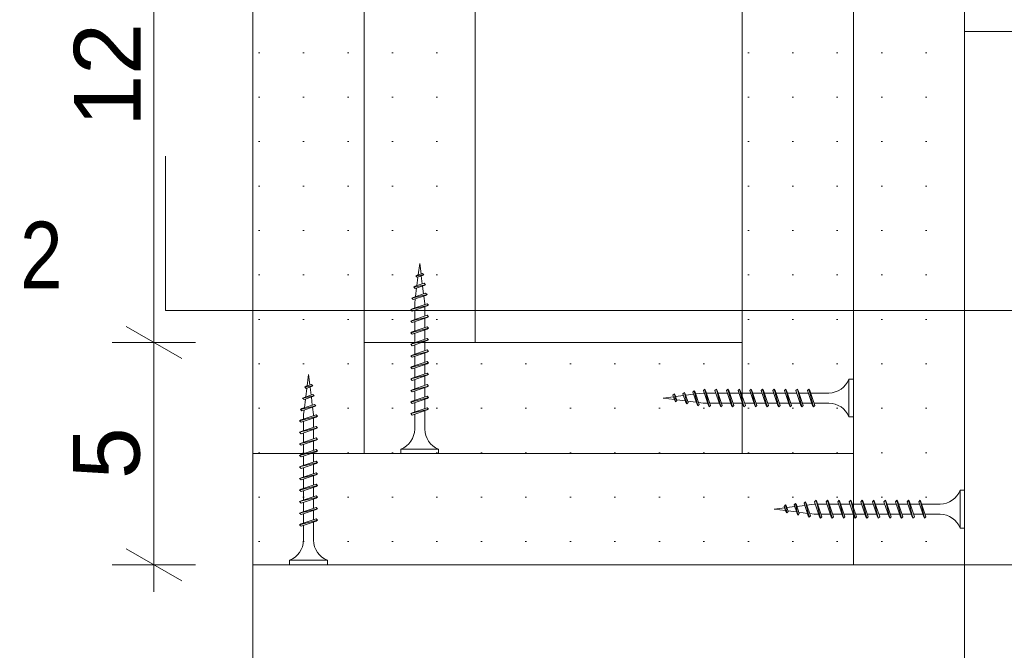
# Paper-space layout 'AD-01 DETAL MONTAŻU BRAMY' of a CAD drawing. Header units: millimetres. Extents: x 0 to 420, y 0 to 297.
# Tile 3 of 16: x 90 to 113, y 63 to 77. Entities that reach past the tile are written whole.
import ezdxf
from ezdxf.xclip import XClip

# ---------------------------------------------------------------- set-up
doc = ezdxf.new("R2010")
doc.units = ezdxf.units.MM
doc.header["$MEASUREMENT"] = 0
doc.header["$XCLIPFRAME"] = 0
for name, color, linetype, lineweight in [('0_Nr_pióra__2', 8, 'Continuous', 13), ('A_stolarka_Nr_pióra__1', 7, 'Continuous', 20), ('A_wymiary_Nr_pióra__1', 7, 'Continuous', 20), ('A_wymiary_Nr_pióra__2', 8, 'Continuous', 13), ('A_ściany proj_Nr_pióra__1', 7, 'Continuous', 20), ('A_ściany proj_Nr_pióra__2', 8, 'Continuous', 13)]:
    doc.layers.add(name, color=color, linetype=linetype, lineweight=lineweight)
doc.layers.add('A_podrys', color=7, linetype='Continuous')
doc.layers.add('A_ściany proj', color=7, linetype='Continuous')
for name, color, linetype, lineweight, true_color in [('A_ppoż_Nr_pióra__4', 7, 'Continuous', 18, 0x4b4b4b), ('A_stolarka_Nr_pióra__8', 7, 'Continuous', 13, 0x4c4c4c), ('A_ściany proj_Nr_pióra__21', 7, 'Continuous', 5, 0xb0b0b0), ('A_ściany proj_Nr_pióra__4', 7, 'Continuous', 18, 0x4b4b4b)]:
    doc.layers.add(name, color=color, linetype=linetype, lineweight=lineweight, true_color=true_color)
doc.styles.add('STYL_AUTOMATYCZNY_2', font='ARIALN.TTF')
doc.styles.add('STYL_AUTOMATYCZNY_4', font='arial.ttf')
pattern_1 = [(0, (-17681.2045, -4386.8669), (0, 1), [0, -1])]

# ---------------------------------------------------------------- blocks, each defined once
blk = doc.blocks.new('Rysunek_5_5', base_point=(-17681.204, -4386.867))
at = {"layer": 'A_ściany proj', "linetype": 'Continuous', "lineweight": 13}
h = blk.add_hatch(dxfattribs=at)
h.set_pattern_fill('gypsum_0005', color=8, style=0, pattern_type=2)
h.set_pattern_definition(pattern_1)
h.paths.add_polyline_path([(95.658, 86.614), (95.658, 67.114), (98.158, 67.114), (98.158, 86.614)])
h = blk.add_hatch(dxfattribs=at)
h.set_pattern_fill('gypsum_0005', color=8, style=0, pattern_type=2)
h.set_pattern_definition(pattern_1)
h.paths.add_polyline_path([(98.158, 84.114), (98.158, 69.614), (100.658, 69.614), (100.658, 84.114)])
h = blk.add_hatch(dxfattribs=at)
h.set_pattern_fill('gypsum_0005', color=8, style=0, pattern_type=2)
h.set_pattern_definition(pattern_1)
h.paths.add_polyline_path([(111.658, 64.614), (111.658, 84.114), (109.158, 84.114), (109.158, 64.614)])
h = blk.add_hatch(dxfattribs=at)
h.set_pattern_fill('gypsum_0005', color=8, style=0, pattern_type=2)
h.set_pattern_definition(pattern_1)
h.paths.add_polyline_path([(109.158, 67.114), (109.158, 81.614), (106.658, 81.614), (106.658, 67.114)])
h = blk.add_hatch(dxfattribs=at)
h.set_pattern_fill('gypsum_0005', color=8, style=0, pattern_type=2)
h.set_pattern_definition(pattern_1)
h.paths.add_polyline_path([(98.158, 69.614), (98.158, 67.114), (106.658, 67.114), (106.658, 69.614)])
h = blk.add_hatch(dxfattribs=at)
h.set_pattern_fill('gypsum_0005', color=8, style=0, pattern_type=2)
h.set_pattern_definition(pattern_1)
h.paths.add_polyline_path([(95.658, 67.114), (95.658, 64.614), (109.158, 64.614), (109.158, 67.114)])
at = {"layer": '0_Nr_pióra__2', "color": 8, "linetype": 'Continuous', "lineweight": 13}
for p, q in [((99.375, 71.137), (99.408, 71.393)), ((99.408, 71.393), (99.437, 71.158)), ((99.323, 71.112), (99.502, 71.138)), ((99.323, 71.112), (99.354, 71.13)), ((99.323, 71.112), (99.354, 71.08)), ((99.345, 70.891), (99.369, 71.085)), ((99.354, 71.13), (99.471, 71.169)), ((99.354, 71.08), (99.471, 71.12)), ((99.443, 71.11), (99.465, 70.932)), ((99.502, 71.138), (99.471, 71.169)), ((99.502, 71.138), (99.471, 71.12)), ((99.276, 70.861), (99.535, 70.913)), ((99.276, 70.861), (99.307, 70.879)), ((99.276, 70.861), (99.307, 70.829)), ((99.307, 70.879), (99.504, 70.945)), ((99.307, 70.829), (99.504, 70.895)), ((99.314, 70.646), (99.338, 70.84)), ((99.471, 70.884), (99.493, 70.706)), ((99.535, 70.913), (99.504, 70.945)), ((99.535, 70.913), (99.504, 70.895)), ((99.229, 70.609), (99.572, 70.691)), ((99.229, 70.609), (99.26, 70.628)), ((99.26, 70.628), (99.541, 70.722)), ((99.26, 70.578), (99.541, 70.672)), ((99.499, 70.658), (99.52, 70.493)), ((99.572, 70.691), (99.541, 70.722)), ((99.572, 70.691), (99.541, 70.672)), ((99.208, 70.353), (99.608, 70.453)), ((99.229, 70.609), (99.26, 70.578)), ((99.239, 70.372), (99.576, 70.485)), ((99.239, 70.322), (99.576, 70.435)), ((99.295, 70.493), (99.308, 70.594)), ((99.295, 70.39), (99.295, 70.493)), ((99.52, 70.493), (99.52, 70.466)), ((99.52, 70.416), (99.52, 70.206)), ((99.608, 70.453), (99.576, 70.485)), ((99.608, 70.453), (99.576, 70.435)), ((99.208, 70.353), (99.239, 70.372)), ((99.208, 70.353), (99.239, 70.322)), ((99.208, 70.093), (99.608, 70.193)), ((99.239, 70.112), (99.576, 70.225)), ((99.239, 70.062), (99.576, 70.175)), ((99.295, 70.13), (99.295, 70.341)), ((99.608, 70.193), (99.576, 70.225)), ((99.608, 70.193), (99.576, 70.175)), ((99.208, 70.093), (99.239, 70.112)), ((99.208, 70.093), (99.239, 70.062)), ((99.239, 69.852), (99.576, 69.965)), ((99.295, 69.87), (99.295, 70.081)), ((99.52, 70.156), (99.52, 69.946)), ((99.608, 69.933), (99.576, 69.965)), ((99.208, 69.833), (99.608, 69.933)), ((99.208, 69.833), (99.239, 69.852)), ((99.208, 69.833), (99.239, 69.802)), ((99.239, 69.802), (99.576, 69.915)), ((99.295, 69.61), (99.295, 69.821)), ((99.52, 69.896), (99.52, 69.686)), ((99.608, 69.933), (99.576, 69.915)), ((99.208, 69.573), (99.608, 69.673)), ((99.208, 69.573), (99.239, 69.592)), ((99.208, 69.573), (99.239, 69.542)), ((99.239, 69.592), (99.576, 69.705)), ((99.239, 69.542), (99.576, 69.655)), ((99.295, 69.35), (99.295, 69.561)), ((99.52, 69.636), (99.52, 69.426)), ((99.608, 69.673), (99.576, 69.705)), ((99.608, 69.673), (99.576, 69.655)), ((99.208, 69.313), (99.608, 69.413)), ((99.208, 69.313), (99.239, 69.332)), ((99.208, 69.313), (99.239, 69.282)), ((99.239, 69.332), (99.576, 69.445)), ((99.239, 69.282), (99.576, 69.395)), ((99.295, 69.09), (99.295, 69.301)), ((99.52, 69.376), (99.52, 69.166)), ((99.608, 69.413), (99.576, 69.445)), ((99.608, 69.413), (99.576, 69.395)), ((99.208, 69.053), (99.608, 69.153)), ((99.208, 69.053), (99.239, 69.072)), ((99.239, 69.072), (99.576, 69.185)), ((99.239, 69.022), (99.576, 69.135)), ((99.52, 69.116), (99.52, 68.906)), ((99.608, 69.153), (99.576, 69.185)), ((99.608, 69.153), (99.576, 69.135)), ((96.875, 68.637), (96.908, 68.893)), ((96.908, 68.893), (96.937, 68.658)), ((99.208, 69.053), (99.239, 69.022)), ((99.208, 68.793), (99.608, 68.893)), ((99.239, 68.812), (99.576, 68.925)), ((99.239, 68.762), (99.576, 68.875)), ((99.295, 68.83), (99.295, 69.041)), ((99.52, 68.856), (99.52, 68.646)), ((99.608, 68.893), (99.576, 68.925)), ((99.608, 68.893), (99.576, 68.875)), ((96.823, 68.612), (97.002, 68.638)), ((96.823, 68.612), (96.854, 68.63)), ((96.854, 68.63), (96.971, 68.669)), ((97.002, 68.638), (96.971, 68.669)), ((97.002, 68.638), (96.971, 68.62)), ((99.208, 68.793), (99.239, 68.812)), ((99.208, 68.793), (99.239, 68.762)), ((99.208, 68.533), (99.608, 68.633)), ((99.239, 68.552), (99.576, 68.665)), ((99.295, 68.57), (99.295, 68.781)), ((99.608, 68.633), (99.576, 68.665)), ((99.608, 68.633), (99.576, 68.615)), ((109.158, 68.789), (109.058, 68.789)), ((109.058, 67.939), (109.058, 68.789)), ((109.158, 67.939), (109.158, 68.789)), ((96.776, 68.361), (97.035, 68.413)), ((96.807, 68.379), (97.004, 68.445)), ((96.823, 68.612), (96.854, 68.58)), ((96.845, 68.391), (96.869, 68.585)), ((96.854, 68.58), (96.971, 68.62)), ((96.943, 68.61), (96.965, 68.432)), ((97.035, 68.413), (97.004, 68.445)), ((97.035, 68.413), (97.004, 68.395)), ((99.208, 68.533), (99.239, 68.552)), ((99.208, 68.533), (99.239, 68.502)), ((99.239, 68.502), (99.576, 68.615)), ((99.239, 68.292), (99.576, 68.405)), ((99.295, 68.31), (99.295, 68.521)), ((99.52, 68.596), (99.52, 68.386)), ((99.608, 68.373), (99.576, 68.405)), ((105.133, 68.458), (105.102, 68.427)), ((105.141, 68.31), (105.102, 68.427)), ((105.159, 68.279), (105.133, 68.458)), ((105.133, 68.458), (105.151, 68.427)), ((105.191, 68.31), (105.151, 68.427)), ((105.161, 68.399), (105.339, 68.421)), ((105.358, 68.491), (105.326, 68.46)), ((105.392, 68.263), (105.326, 68.46)), ((105.358, 68.491), (105.376, 68.46)), ((105.41, 68.232), (105.358, 68.491)), ((105.442, 68.263), (105.376, 68.46)), ((105.387, 68.427), (105.565, 68.449)), ((105.58, 68.528), (105.549, 68.497)), ((105.643, 68.216), (105.549, 68.497)), ((105.58, 68.528), (105.599, 68.497)), ((105.662, 68.185), (105.58, 68.528)), ((105.693, 68.216), (105.599, 68.497)), ((105.613, 68.455), (105.778, 68.476)), ((105.778, 68.476), (105.805, 68.476)), ((105.818, 68.564), (105.786, 68.532)), ((105.899, 68.195), (105.786, 68.532)), ((105.818, 68.564), (105.836, 68.532)), ((105.918, 68.164), (105.818, 68.564)), ((105.949, 68.195), (105.836, 68.532)), ((105.855, 68.476), (106.065, 68.476)), ((106.078, 68.564), (106.046, 68.532)), ((106.159, 68.195), (106.046, 68.532)), ((106.078, 68.564), (106.096, 68.532)), ((106.178, 68.164), (106.078, 68.564)), ((106.209, 68.195), (106.096, 68.532)), ((106.115, 68.476), (106.325, 68.476)), ((106.338, 68.564), (106.306, 68.532)), ((106.419, 68.195), (106.306, 68.532)), ((106.338, 68.564), (106.356, 68.532)), ((106.438, 68.164), (106.338, 68.564)), ((106.469, 68.195), (106.356, 68.532)), ((106.375, 68.476), (106.585, 68.476)), ((106.598, 68.564), (106.566, 68.532)), ((106.679, 68.195), (106.566, 68.532)), ((106.598, 68.564), (106.616, 68.532)), ((106.698, 68.164), (106.598, 68.564)), ((106.729, 68.195), (106.616, 68.532)), ((106.635, 68.476), (106.845, 68.476)), ((106.858, 68.564), (106.826, 68.532)), ((106.939, 68.195), (106.826, 68.532)), ((106.858, 68.564), (106.876, 68.532)), ((106.958, 68.164), (106.858, 68.564)), ((106.989, 68.195), (106.876, 68.532)), ((106.895, 68.476), (107.105, 68.476)), ((107.118, 68.564), (107.086, 68.532)), ((107.199, 68.195), (107.086, 68.532)), ((107.118, 68.564), (107.136, 68.532)), ((107.218, 68.164), (107.118, 68.564)), ((107.249, 68.195), (107.136, 68.532)), ((107.155, 68.476), (107.365, 68.476)), ((107.378, 68.564), (107.346, 68.532)), ((107.459, 68.195), (107.346, 68.532)), ((107.378, 68.564), (107.396, 68.532)), ((107.478, 68.164), (107.378, 68.564)), ((107.509, 68.195), (107.396, 68.532)), ((107.415, 68.476), (107.625, 68.476)), ((107.638, 68.564), (107.606, 68.532)), ((107.719, 68.195), (107.606, 68.532)), ((107.638, 68.564), (107.656, 68.532)), ((107.738, 68.164), (107.638, 68.564)), ((107.769, 68.195), (107.656, 68.532)), ((107.675, 68.476), (107.885, 68.476)), ((107.898, 68.564), (107.866, 68.532)), ((107.979, 68.195), (107.866, 68.532)), ((107.898, 68.564), (107.916, 68.532)), ((107.998, 68.164), (107.898, 68.564)), ((108.029, 68.195), (107.916, 68.532)), ((107.935, 68.476), (108.145, 68.476)), ((108.158, 68.564), (108.126, 68.532)), ((108.239, 68.195), (108.126, 68.532)), ((108.158, 68.564), (108.176, 68.532)), ((108.258, 68.164), (108.158, 68.564)), ((108.289, 68.195), (108.176, 68.532)), ((108.195, 68.476), (108.608, 68.476)), ((96.729, 68.109), (97.072, 68.191)), ((96.76, 68.128), (97.041, 68.222)), ((96.776, 68.361), (96.807, 68.379)), ((96.776, 68.361), (96.807, 68.329)), ((96.807, 68.329), (97.004, 68.395)), ((96.814, 68.146), (96.838, 68.34)), ((96.971, 68.384), (96.993, 68.206)), ((97.072, 68.191), (97.041, 68.222)), ((97.072, 68.191), (97.041, 68.172)), ((99.208, 68.273), (99.608, 68.373)), ((99.208, 68.273), (99.239, 68.292)), ((99.208, 68.273), (99.239, 68.242)), ((99.239, 68.242), (99.576, 68.355)), ((99.295, 68.05), (99.295, 68.261)), ((99.52, 68.336), (99.52, 68.126)), ((99.608, 68.373), (99.576, 68.355)), ((104.878, 68.364), (105.113, 68.393)), ((105.134, 68.331), (104.878, 68.364)), ((105.159, 68.279), (105.141, 68.31)), ((105.159, 68.279), (105.191, 68.31)), ((105.38, 68.301), (105.186, 68.325)), ((105.41, 68.232), (105.392, 68.263)), ((105.41, 68.232), (105.442, 68.263)), ((105.625, 68.27), (105.431, 68.294)), ((105.662, 68.185), (105.643, 68.216)), ((105.662, 68.185), (105.693, 68.216)), ((105.778, 68.251), (105.677, 68.264)), ((105.881, 68.251), (105.778, 68.251)), ((105.918, 68.164), (105.899, 68.195)), ((105.918, 68.164), (105.949, 68.195)), ((106.141, 68.251), (105.93, 68.251)), ((106.178, 68.164), (106.159, 68.195)), ((106.178, 68.164), (106.209, 68.195)), ((106.401, 68.251), (106.19, 68.251)), ((106.438, 68.164), (106.419, 68.195)), ((106.438, 68.164), (106.469, 68.195)), ((106.661, 68.251), (106.45, 68.251)), ((106.698, 68.164), (106.679, 68.195)), ((106.698, 68.164), (106.729, 68.195)), ((106.921, 68.251), (106.71, 68.251)), ((106.958, 68.164), (106.939, 68.195)), ((106.958, 68.164), (106.989, 68.195)), ((107.181, 68.251), (106.97, 68.251)), ((107.218, 68.164), (107.199, 68.195)), ((107.218, 68.164), (107.249, 68.195)), ((107.441, 68.251), (107.23, 68.251)), ((107.478, 68.164), (107.459, 68.195)), ((107.478, 68.164), (107.509, 68.195)), ((107.701, 68.251), (107.49, 68.251)), ((107.738, 68.164), (107.719, 68.195)), ((107.738, 68.164), (107.769, 68.195)), ((107.961, 68.251), (107.75, 68.251)), ((107.998, 68.164), (107.979, 68.195)), ((107.998, 68.164), (108.029, 68.195)), ((108.221, 68.251), (108.01, 68.251)), ((108.258, 68.164), (108.239, 68.195)), ((108.258, 68.164), (108.289, 68.195)), ((108.608, 68.251), (108.27, 68.251)), ((96.729, 68.109), (96.76, 68.128)), ((96.729, 68.109), (96.76, 68.078)), ((96.739, 67.872), (97.076, 67.985)), ((96.76, 68.078), (97.041, 68.172)), ((96.795, 67.993), (96.808, 68.094)), ((96.795, 67.89), (96.795, 67.993)), ((96.999, 68.158), (97.02, 67.993)), ((97.02, 67.993), (97.02, 67.966)), ((97.108, 67.953), (97.076, 67.985)), ((99.208, 68.013), (99.608, 68.113)), ((99.208, 68.013), (99.239, 68.032)), ((99.208, 68.013), (99.239, 67.982)), ((99.239, 68.032), (99.576, 68.145)), ((99.239, 67.982), (99.576, 68.095)), ((99.295, 67.664), (99.295, 68.001)), ((99.52, 68.076), (99.52, 67.664)), ((99.608, 68.113), (99.576, 68.145)), ((99.608, 68.113), (99.576, 68.095)), ((96.708, 67.853), (97.108, 67.953)), ((96.708, 67.853), (96.739, 67.872)), ((96.708, 67.853), (96.739, 67.822)), ((96.739, 67.822), (97.076, 67.935)), ((96.795, 67.63), (96.795, 67.841)), ((97.02, 67.916), (97.02, 67.706)), ((97.108, 67.953), (97.076, 67.935)), ((109.158, 67.939), (109.058, 67.939)), ((96.708, 67.593), (97.108, 67.693)), ((96.708, 67.593), (96.739, 67.612)), ((96.708, 67.593), (96.739, 67.562)), ((96.739, 67.612), (97.076, 67.725)), ((96.739, 67.562), (97.076, 67.675)), ((96.795, 67.37), (96.795, 67.581)), ((97.02, 67.656), (97.02, 67.446)), ((97.108, 67.693), (97.076, 67.725)), ((97.108, 67.693), (97.076, 67.675)), ((96.708, 67.333), (97.108, 67.433)), ((96.708, 67.333), (96.739, 67.352)), ((96.708, 67.333), (96.739, 67.302)), ((96.739, 67.352), (97.076, 67.465)), ((96.739, 67.302), (97.076, 67.415)), ((96.795, 67.11), (96.795, 67.321)), ((97.02, 67.396), (97.02, 67.186)), ((97.108, 67.433), (97.076, 67.465)), ((97.108, 67.433), (97.076, 67.415)), ((96.708, 67.073), (97.108, 67.173)), ((96.708, 67.073), (96.739, 67.092)), ((96.739, 67.092), (97.076, 67.205)), ((96.739, 67.042), (97.076, 67.155)), ((97.02, 67.136), (97.02, 66.926)), ((97.108, 67.173), (97.076, 67.205)), ((97.108, 67.173), (97.076, 67.155)), ((98.983, 67.114), (98.983, 67.214)), ((98.983, 67.214), (99.833, 67.214)), ((98.983, 67.114), (99.833, 67.114)), ((99.833, 67.114), (99.833, 67.214)), ((96.708, 67.073), (96.739, 67.042)), ((96.708, 66.813), (97.108, 66.913)), ((96.739, 66.832), (97.076, 66.945)), ((96.739, 66.782), (97.076, 66.895)), ((96.795, 66.85), (96.795, 67.061)), ((97.02, 66.876), (97.02, 66.666)), ((97.108, 66.913), (97.076, 66.945)), ((97.108, 66.913), (97.076, 66.895)), ((96.708, 66.813), (96.739, 66.832)), ((96.708, 66.813), (96.739, 66.782)), ((96.708, 66.553), (97.108, 66.653)), ((96.739, 66.572), (97.076, 66.685)), ((96.739, 66.522), (97.076, 66.635)), ((96.795, 66.59), (96.795, 66.801)), ((97.108, 66.653), (97.076, 66.685)), ((97.108, 66.653), (97.076, 66.635)), ((96.708, 66.553), (96.739, 66.572)), ((96.708, 66.553), (96.739, 66.522)), ((96.739, 66.312), (97.076, 66.425)), ((96.795, 66.33), (96.795, 66.541)), ((97.02, 66.616), (97.02, 66.406)), ((97.108, 66.393), (97.076, 66.425)), ((96.708, 66.293), (97.108, 66.393)), ((96.708, 66.293), (96.739, 66.312)), ((96.708, 66.293), (96.739, 66.262)), ((96.739, 66.262), (97.076, 66.375)), ((96.795, 66.07), (96.795, 66.281)), ((97.02, 66.356), (97.02, 66.146)), ((97.108, 66.393), (97.076, 66.375)), ((111.658, 66.289), (111.558, 66.289)), ((111.558, 65.439), (111.558, 66.289)), ((96.708, 66.033), (97.108, 66.133)), ((96.708, 66.033), (96.739, 66.052)), ((96.708, 66.033), (96.739, 66.002)), ((96.739, 66.052), (97.076, 66.165)), ((96.739, 66.002), (97.076, 66.115)), ((96.795, 65.81), (96.795, 66.021)), ((97.02, 66.096), (97.02, 65.886)), ((97.108, 66.133), (97.076, 66.165)), ((97.108, 66.133), (97.076, 66.115)), ((107.858, 65.991), (107.826, 65.96)), ((107.858, 65.991), (107.876, 65.96)), ((107.91, 65.732), (107.858, 65.991)), ((108.08, 66.028), (108.049, 65.997)), ((108.143, 65.716), (108.049, 65.997)), ((108.08, 66.028), (108.099, 65.997)), ((108.162, 65.685), (108.08, 66.028)), ((108.193, 65.716), (108.099, 65.997)), ((108.113, 65.955), (108.278, 65.976)), ((108.278, 65.976), (108.305, 65.976)), ((108.318, 66.064), (108.286, 66.032)), ((108.399, 65.695), (108.286, 66.032)), ((108.318, 66.064), (108.336, 66.032)), ((108.418, 65.664), (108.318, 66.064)), ((108.449, 65.695), (108.336, 66.032)), ((108.355, 65.976), (108.565, 65.976)), ((108.578, 66.064), (108.546, 66.032)), ((108.659, 65.695), (108.546, 66.032)), ((108.578, 66.064), (108.596, 66.032)), ((108.678, 65.664), (108.578, 66.064)), ((108.709, 65.695), (108.596, 66.032)), ((108.615, 65.976), (108.825, 65.976)), ((108.838, 66.064), (108.806, 66.032)), ((108.919, 65.695), (108.806, 66.032)), ((108.838, 66.064), (108.856, 66.032)), ((108.938, 65.664), (108.838, 66.064)), ((108.969, 65.695), (108.856, 66.032)), ((108.875, 65.976), (109.085, 65.976)), ((109.098, 66.064), (109.066, 66.032)), ((109.179, 65.695), (109.066, 66.032)), ((109.098, 66.064), (109.116, 66.032)), ((109.198, 65.664), (109.098, 66.064)), ((109.229, 65.695), (109.116, 66.032)), ((109.135, 65.976), (109.345, 65.976)), ((109.358, 66.064), (109.326, 66.032)), ((109.439, 65.695), (109.326, 66.032)), ((109.358, 66.064), (109.376, 66.032)), ((109.458, 65.664), (109.358, 66.064)), ((109.489, 65.695), (109.376, 66.032)), ((109.395, 65.976), (109.605, 65.976)), ((109.618, 66.064), (109.586, 66.032)), ((109.699, 65.695), (109.586, 66.032)), ((109.618, 66.064), (109.636, 66.032)), ((109.718, 65.664), (109.618, 66.064)), ((109.749, 65.695), (109.636, 66.032)), ((109.655, 65.976), (109.865, 65.976)), ((109.878, 66.064), (109.846, 66.032)), ((109.959, 65.695), (109.846, 66.032)), ((109.878, 66.064), (109.896, 66.032)), ((109.978, 65.664), (109.878, 66.064)), ((110.009, 65.695), (109.896, 66.032)), ((109.915, 65.976), (110.125, 65.976)), ((110.138, 66.064), (110.106, 66.032)), ((110.219, 65.695), (110.106, 66.032)), ((110.138, 66.064), (110.156, 66.032)), ((110.238, 65.664), (110.138, 66.064)), ((110.269, 65.695), (110.156, 66.032)), ((110.175, 65.976), (110.385, 65.976)), ((110.398, 66.064), (110.366, 66.032)), ((110.479, 65.695), (110.366, 66.032)), ((110.398, 66.064), (110.416, 66.032)), ((110.498, 65.664), (110.398, 66.064)), ((110.529, 65.695), (110.416, 66.032)), ((110.435, 65.976), (110.645, 65.976)), ((110.658, 66.064), (110.626, 66.032)), ((110.739, 65.695), (110.626, 66.032)), ((110.658, 66.064), (110.676, 66.032)), ((110.758, 65.664), (110.658, 66.064)), ((110.789, 65.695), (110.676, 66.032)), ((110.695, 65.976), (111.108, 65.976)), ((96.708, 65.773), (97.108, 65.873)), ((96.708, 65.773), (96.739, 65.792)), ((96.708, 65.773), (96.739, 65.742)), ((96.739, 65.792), (97.076, 65.905)), ((96.739, 65.742), (97.076, 65.855)), ((96.795, 65.55), (96.795, 65.761)), ((97.02, 65.836), (97.02, 65.626)), ((97.108, 65.873), (97.076, 65.905)), ((97.108, 65.873), (97.076, 65.855)), ((107.378, 65.864), (107.613, 65.893)), ((107.634, 65.831), (107.378, 65.864)), ((107.633, 65.958), (107.602, 65.927)), ((107.641, 65.81), (107.602, 65.927)), ((107.659, 65.779), (107.633, 65.958)), ((107.633, 65.958), (107.651, 65.927)), ((107.659, 65.779), (107.641, 65.81)), ((107.691, 65.81), (107.651, 65.927)), ((107.659, 65.779), (107.691, 65.81)), ((107.661, 65.899), (107.839, 65.921)), ((107.88, 65.801), (107.686, 65.825)), ((107.892, 65.763), (107.826, 65.96)), ((107.942, 65.763), (107.876, 65.96)), ((107.887, 65.927), (108.065, 65.949)), ((107.91, 65.732), (107.892, 65.763)), ((107.91, 65.732), (107.942, 65.763)), ((108.125, 65.77), (107.931, 65.794)), ((108.278, 65.751), (108.177, 65.764)), ((108.381, 65.751), (108.278, 65.751)), ((108.641, 65.751), (108.43, 65.751)), ((108.901, 65.751), (108.69, 65.751)), ((109.161, 65.751), (108.95, 65.751)), ((109.421, 65.751), (109.21, 65.751)), ((109.681, 65.751), (109.47, 65.751)), ((109.941, 65.751), (109.73, 65.751)), ((110.201, 65.751), (109.99, 65.751)), ((110.461, 65.751), (110.25, 65.751)), ((110.721, 65.751), (110.51, 65.751)), ((111.108, 65.751), (110.77, 65.751)), ((96.708, 65.513), (97.108, 65.613)), ((96.708, 65.513), (96.739, 65.532)), ((96.739, 65.532), (97.076, 65.645)), ((96.739, 65.482), (97.076, 65.595)), ((97.02, 65.576), (97.02, 65.164)), ((97.108, 65.613), (97.076, 65.645)), ((97.108, 65.613), (97.076, 65.595)), ((108.162, 65.685), (108.143, 65.716)), ((108.162, 65.685), (108.193, 65.716)), ((108.418, 65.664), (108.399, 65.695)), ((108.418, 65.664), (108.449, 65.695)), ((108.678, 65.664), (108.659, 65.695)), ((108.678, 65.664), (108.709, 65.695)), ((108.938, 65.664), (108.919, 65.695)), ((108.938, 65.664), (108.969, 65.695)), ((109.198, 65.664), (109.179, 65.695)), ((109.198, 65.664), (109.229, 65.695)), ((109.458, 65.664), (109.439, 65.695)), ((109.458, 65.664), (109.489, 65.695)), ((109.718, 65.664), (109.699, 65.695)), ((109.718, 65.664), (109.749, 65.695)), ((109.978, 65.664), (109.959, 65.695)), ((109.978, 65.664), (110.009, 65.695)), ((110.238, 65.664), (110.219, 65.695)), ((110.238, 65.664), (110.269, 65.695)), ((110.498, 65.664), (110.479, 65.695)), ((110.498, 65.664), (110.529, 65.695)), ((110.758, 65.664), (110.739, 65.695)), ((110.758, 65.664), (110.789, 65.695)), ((96.708, 65.513), (96.739, 65.482)), ((96.795, 65.164), (96.795, 65.501)), ((111.658, 65.439), (111.558, 65.439)), ((96.483, 64.614), (96.483, 64.714)), ((96.483, 64.714), (97.333, 64.714)), ((97.333, 64.614), (97.333, 64.714)), ((96.483, 64.614), (97.333, 64.614))]:
    blk.add_line(p, q, dxfattribs=at)
for centre, start, end in [((108.599, 68.968), 270.9392, 338.6164), ((108.599, 67.759), 21.3837, 89.0609), ((98.803, 67.672), 291.3837, 359.0609), ((100.012, 67.672), 180.9392, 248.6164), ((111.099, 66.468), 270.9392, 338.6164), ((111.099, 65.259), 21.3837, 89.0609), ((96.303, 65.172), 291.3837, 359.0609), ((97.512, 65.172), 180.9392, 248.6164)]:
    blk.add_arc(centre, 0.492, start, end, dxfattribs=at)
at = {"layer": 'A_stolarka_Nr_pióra__1', "color": 7, "linetype": 'Continuous', "lineweight": 20}
for p, q in [((111.658, 69.614), (111.658, 95.514)), ((111.658, 64.614), (111.658, 69.614))]:
    blk.add_line(p, q, dxfattribs=at)
at = {"layer": 'A_stolarka_Nr_pióra__8', "color": 251, "linetype": 'Continuous', "lineweight": 13, "true_color": 0x4c4c4c}
for p, q in [((111.658, 76.614), (111.658, 37.643)), ((111.658, 76.614), (119.658, 76.614)), ((111.658, 64.614), (119.658, 64.614))]:
    blk.add_line(p, q, dxfattribs=at)
at = {"layer": 'A_wymiary_Nr_pióra__1', "color": 7, "linetype": 'Continuous', "lineweight": 20}
for p, q in [((92.807, 69.974), (94.057, 69.253)), ((92.807, 64.974), (94.057, 64.253))]:
    blk.add_line(p, q, dxfattribs=at)
at = {"layer": 'A_wymiary_Nr_pióra__2', "color": 8, "linetype": 'Continuous', "lineweight": 13}
for p, q in [((93.432, 69.614), (93.432, 81.614)), ((94.37, 69.614), (92.495, 69.614)), ((93.432, 64.614), (93.432, 69.614)), ((94.37, 64.614), (92.495, 64.614)), ((93.432, 64.002), (93.432, 64.614))]:
    blk.add_line(p, q, dxfattribs=at)
at = {"layer": 'A_ściany proj_Nr_pióra__1', "color": 7, "linetype": 'Continuous', "lineweight": 20}
blk.add_line((95.658, 86.614), (95.658, 64.614), dxfattribs=at)
at = {"layer": 'A_ściany proj_Nr_pióra__1', "color": 7, "linetype": 'Continuous', "lineweight": 20, "flags": 128}
blk.add_lwpolyline([(111.658, 64.614), (95.658, 64.614)], dxfattribs=at)
at = {"layer": 'A_ściany proj_Nr_pióra__2', "color": 8, "linetype": 'Continuous', "lineweight": 13, "flags": 128}
blk.add_lwpolyline([(95.658, 64.614), (95.658, 37.643)], dxfattribs=at)
at = {"layer": 'A_ściany proj_Nr_pióra__21', "color": 253, "linetype": 'Continuous', "lineweight": 5, "true_color": 0xb0b0b0}
for p, q in [((98.158, 86.614), (98.158, 67.114)), ((100.658, 84.114), (100.658, 69.614)), ((109.158, 84.114), (109.158, 64.614)), ((106.658, 81.614), (106.658, 67.114)), ((98.158, 69.614), (106.658, 69.614)), ((109.158, 67.114), (95.658, 67.114))]:
    blk.add_line(p, q, dxfattribs=at)
at = {"layer": 'A_ściany proj_Nr_pióra__4', "color": 251, "linetype": 'Continuous', "lineweight": 18, "true_color": 0x4b4b4b}
for p, q in [((93.694, 73.804), (93.694, 70.335)), ((93.694, 70.335), (151.985, 70.335))]:
    blk.add_line(p, q, dxfattribs=at)
at = {"layer": 'A_ppoż_Nr_pióra__4', "color": 251, "linetype": 'Continuous', "lineweight": 18, "true_color": 0x4b4b4b, "insert": (90.9, 71.582), "char_height": 1.5, "attachment_point": 5, "style": 'STYL_AUTOMATYCZNY_2'}
blk.add_mtext('\\A1;{\\pqc;\\fArial Narrow|b0|i0|c238|p0;\\W1.000000;2}', dxfattribs=at)
at = {"layer": 'A_wymiary_Nr_pióra__1', "color": 7, "linetype": 'Continuous', "lineweight": 20, "char_height": 1.5, "attachment_point": 7, "rotation": 90, "style": 'STYL_AUTOMATYCZNY_4'}
for s, insert, width in [('\\A1;{\\pql;\\fArial|b0|i0|c238|p0;\\W1.000000;12}', (93.132, 74.469), 2.28817), ('\\A1;{\\pql;\\fArial|b0|i0|c238|p0;\\W1.000000;5}', (93.132, 66.541), 1.14409)]:
    blk.add_mtext(s, dxfattribs=dict(at, insert=insert, width=width))

psp = doc.layouts.new('AD-01 DETAL MONTAŻU BRAMY')

# ---------------------------------------------------------------- block references
at = {"layer": 'A_podrys', "color": 37, "linetype": 'Continuous', "lineweight": 5, "true_color": 0x656532}
ref = psp.add_blockref('Rysunek_5_5', (-17681.204, -4386.867), dxfattribs=at)
XClip(ref).set_block_clipping_path([(35.5869741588, 17.3259191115), (166.949039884, 125.4616485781)])

doc.saveas('drawing.dxf')
